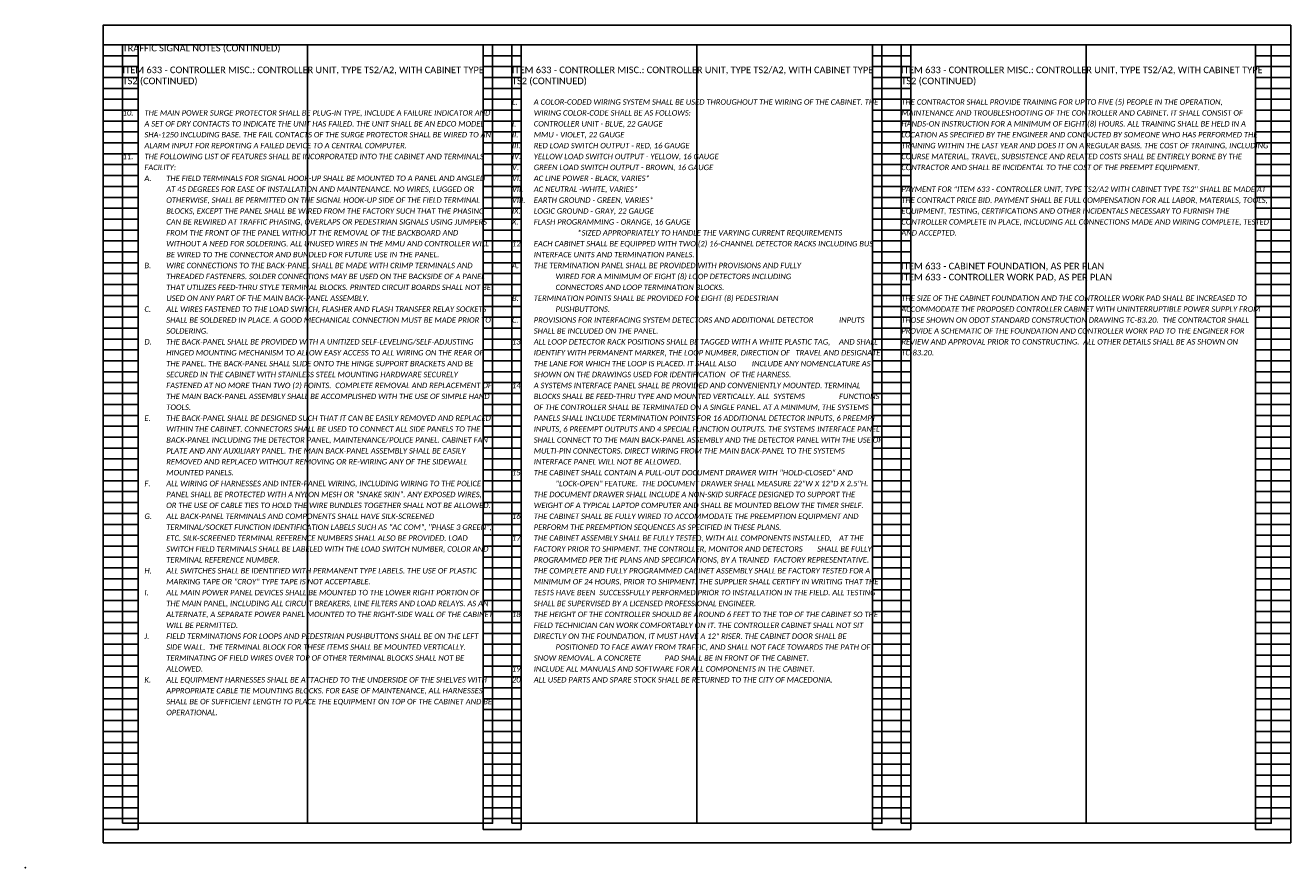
# Model space of a CAD drawing. Extents: x -8 to 334, y 32 to 88.
# Tile 10 of 13: x 134 to 166, y 54 to 76. Entities that reach past the tile are written whole.
import ezdxf

# ---------------------------------------------------------------- set-up
doc = ezdxf.new("R2010")
doc.units = 0
doc.header["$MEASUREMENT"] = 0
doc.layers.add('0_VIEW', color=7, linetype='Continuous', plot=False)
doc.layers.add('SC_Scratch1', color=7, linetype='Continuous', plot=False)
doc.layers.add('SH_Text', color=7, linetype='Continuous')
doc.layers.add('TX_P_1', color=7, linetype='Continuous')
doc.styles.add('P_Slanted-Bold_Normal', font='calibriz.ttf', dxfattribs={"height": 0.14})
doc.styles.add('P_Slanted_Normal', font='calibrii.ttf', dxfattribs={"height": 0.14})

# ---------------------------------------------------------------- blocks, each defined once
blk = doc.blocks.new('3COL')
at = {"layer": '0_VIEW', "color": 3, "linetype": 'Continuous'}
for p, q in [((2, 0.98), (2, 21.14)), ((2, 21.14), (2.9, 21.14)), ((2.9, 0.98), (2.9, 21.14)), ((11.76, 0.98), (11.76, 21.14)), ((11.76, 21.14), (12.74, 21.14)), ((12.74, 0.98), (12.74, 21.14)), ((21.76, 0.98), (21.76, 21.14)), ((21.76, 21.14), (22.74, 21.14)), ((22.74, 0.98), (22.74, 21.14)), ((31.6, 0.98), (31.6, 21.14)), ((31.6, 21.14), (32.5, 21.14)), ((32.5, 0.98), (32.5, 21.14)), ((2, 20.86), (2.9, 20.86)), ((11.76, 20.86), (12.74, 20.86)), ((21.76, 20.86), (22.74, 20.86)), ((31.6, 20.86), (32.5, 20.86)), ((2, 20.58), (2.9, 20.58)), ((11.76, 20.58), (12.74, 20.58)), ((21.76, 20.58), (22.74, 20.58)), ((31.6, 20.58), (32.5, 20.58)), ((2, 20.3), (2.9, 20.3)), ((11.76, 20.3), (12.74, 20.3)), ((21.76, 20.3), (22.74, 20.3)), ((31.6, 20.3), (32.5, 20.3)), ((2, 20.02), (2.9, 20.02)), ((11.76, 20.02), (12.74, 20.02)), ((21.76, 20.02), (22.74, 20.02)), ((31.6, 20.02), (32.5, 20.02)), ((2, 19.74), (2.9, 19.74)), ((11.76, 19.74), (12.74, 19.74)), ((21.76, 19.74), (22.74, 19.74)), ((31.6, 19.74), (32.5, 19.74)), ((2, 19.46), (2.9, 19.46)), ((2, 19.18), (2.9, 19.18)), ((11.76, 19.46), (12.74, 19.46)), ((11.76, 19.18), (12.74, 19.18)), ((21.76, 19.46), (22.74, 19.46)), ((21.76, 19.18), (22.74, 19.18)), ((31.6, 19.46), (32.5, 19.46)), ((31.6, 19.18), (32.5, 19.18)), ((2, 18.9), (2.9, 18.9)), ((11.76, 18.9), (12.74, 18.9)), ((21.76, 18.9), (22.74, 18.9)), ((31.6, 18.9), (32.5, 18.9)), ((2, 18.62), (2.9, 18.62)), ((11.76, 18.62), (12.74, 18.62)), ((21.76, 18.62), (22.74, 18.62)), ((31.6, 18.62), (32.5, 18.62)), ((2, 18.34), (2.9, 18.34)), ((11.76, 18.34), (12.74, 18.34)), ((21.76, 18.34), (22.74, 18.34)), ((31.6, 18.34), (32.5, 18.34)), ((2, 18.06), (2.9, 18.06)), ((11.76, 18.06), (12.74, 18.06)), ((21.76, 18.06), (22.74, 18.06)), ((31.6, 18.06), (32.5, 18.06)), ((2, 17.78), (2.9, 17.78)), ((11.76, 17.78), (12.74, 17.78)), ((21.76, 17.78), (22.74, 17.78)), ((31.6, 17.78), (32.5, 17.78)), ((2, 17.5), (2.9, 17.5)), ((11.76, 17.5), (12.74, 17.5)), ((21.76, 17.5), (22.74, 17.5)), ((31.6, 17.5), (32.5, 17.5)), ((2, 17.22), (2.9, 17.22)), ((2, 16.94), (2.9, 16.94)), ((11.76, 17.22), (12.74, 17.22)), ((11.76, 16.94), (12.74, 16.94)), ((21.76, 17.22), (22.74, 17.22)), ((21.76, 16.94), (22.74, 16.94)), ((31.6, 17.22), (32.5, 17.22)), ((31.6, 16.94), (32.5, 16.94)), ((2, 16.66), (2.9, 16.66)), ((11.76, 16.66), (12.74, 16.66)), ((21.76, 16.66), (22.74, 16.66)), ((31.6, 16.66), (32.5, 16.66)), ((2, 16.38), (2.9, 16.38)), ((11.76, 16.38), (12.74, 16.38)), ((21.76, 16.38), (22.74, 16.38)), ((31.6, 16.38), (32.5, 16.38)), ((2, 16.1), (2.9, 16.1)), ((11.76, 16.1), (12.74, 16.1)), ((21.76, 16.1), (22.74, 16.1)), ((31.6, 16.1), (32.5, 16.1)), ((2, 15.82), (2.9, 15.82)), ((11.76, 15.82), (12.74, 15.82)), ((21.76, 15.82), (22.74, 15.82)), ((31.6, 15.82), (32.5, 15.82)), ((2, 15.54), (2.9, 15.54)), ((11.76, 15.54), (12.74, 15.54)), ((21.76, 15.54), (22.74, 15.54)), ((31.6, 15.54), (32.5, 15.54)), ((2, 15.26), (2.9, 15.26)), ((2, 14.98), (2.9, 14.98)), ((11.76, 15.26), (12.74, 15.26)), ((11.76, 14.98), (12.74, 14.98)), ((21.76, 15.26), (22.74, 15.26)), ((21.76, 14.98), (22.74, 14.98)), ((31.6, 15.26), (32.5, 15.26)), ((31.6, 14.98), (32.5, 14.98)), ((2, 14.7), (2.9, 14.7)), ((11.76, 14.7), (12.74, 14.7)), ((21.76, 14.7), (22.74, 14.7)), ((31.6, 14.7), (32.5, 14.7)), ((2, 14.42), (2.9, 14.42)), ((11.76, 14.42), (12.74, 14.42)), ((21.76, 14.42), (22.74, 14.42)), ((31.6, 14.42), (32.5, 14.42)), ((2, 14.14), (2.9, 14.14)), ((11.76, 14.14), (12.74, 14.14)), ((21.76, 14.14), (22.74, 14.14)), ((31.6, 14.14), (32.5, 14.14)), ((2, 13.86), (2.9, 13.86)), ((11.76, 13.86), (12.74, 13.86)), ((21.76, 13.86), (22.74, 13.86)), ((31.6, 13.86), (32.5, 13.86)), ((2, 13.58), (2.9, 13.58)), ((11.76, 13.58), (12.74, 13.58)), ((21.76, 13.58), (22.74, 13.58)), ((31.6, 13.58), (32.5, 13.58)), ((2, 13.3), (2.9, 13.3)), ((2, 13.02), (2.9, 13.02)), ((11.76, 13.3), (12.74, 13.3)), ((11.76, 13.02), (12.74, 13.02)), ((21.76, 13.3), (22.74, 13.3)), ((21.76, 13.02), (22.74, 13.02)), ((31.6, 13.3), (32.5, 13.3)), ((31.6, 13.02), (32.5, 13.02)), ((2, 12.74), (2.9, 12.74)), ((11.76, 12.74), (12.74, 12.74)), ((21.76, 12.74), (22.74, 12.74)), ((31.6, 12.74), (32.5, 12.74)), ((2, 12.46), (2.9, 12.46)), ((11.76, 12.46), (12.74, 12.46)), ((21.76, 12.46), (22.74, 12.46)), ((31.6, 12.46), (32.5, 12.46)), ((2, 12.18), (2.9, 12.18)), ((11.76, 12.18), (12.74, 12.18)), ((21.76, 12.18), (22.74, 12.18)), ((31.6, 12.18), (32.5, 12.18)), ((2, 11.9), (2.9, 11.9)), ((11.76, 11.9), (12.74, 11.9)), ((21.76, 11.9), (22.74, 11.9)), ((31.6, 11.9), (32.5, 11.9)), ((2, 11.62), (2.9, 11.62)), ((11.76, 11.62), (12.74, 11.62)), ((21.76, 11.62), (22.74, 11.62)), ((31.6, 11.62), (32.5, 11.62)), ((2, 11.34), (2.9, 11.34)), ((2, 11.06), (2.9, 11.06)), ((11.76, 11.34), (12.74, 11.34)), ((11.76, 11.06), (12.74, 11.06)), ((21.76, 11.34), (22.74, 11.34)), ((21.76, 11.06), (22.74, 11.06)), ((31.6, 11.34), (32.5, 11.34)), ((31.6, 11.06), (32.5, 11.06)), ((2, 10.78), (2.9, 10.78)), ((11.76, 10.78), (12.74, 10.78)), ((21.76, 10.78), (22.74, 10.78)), ((31.6, 10.78), (32.5, 10.78)), ((2, 10.5), (2.9, 10.5)), ((11.76, 10.5), (12.74, 10.5)), ((21.76, 10.5), (22.74, 10.5)), ((31.6, 10.5), (32.5, 10.5)), ((2, 10.22), (2.9, 10.22)), ((11.76, 10.22), (12.74, 10.22)), ((21.76, 10.22), (22.74, 10.22)), ((31.6, 10.22), (32.5, 10.22)), ((2, 9.94), (2.9, 9.94)), ((11.76, 9.94), (12.74, 9.94)), ((21.76, 9.94), (22.74, 9.94)), ((31.6, 9.94), (32.5, 9.94)), ((2, 9.66), (2.9, 9.66)), ((11.76, 9.66), (12.74, 9.66)), ((21.76, 9.66), (22.74, 9.66)), ((31.6, 9.66), (32.5, 9.66)), ((2, 9.38), (2.9, 9.38)), ((11.76, 9.38), (12.74, 9.38)), ((21.76, 9.38), (22.74, 9.38)), ((31.6, 9.38), (32.5, 9.38)), ((2, 9.1), (2.9, 9.1)), ((2, 8.82), (2.9, 8.82)), ((11.76, 9.1), (12.74, 9.1)), ((11.76, 8.82), (12.74, 8.82)), ((21.76, 9.1), (22.74, 9.1)), ((21.76, 8.82), (22.74, 8.82)), ((31.6, 9.1), (32.5, 9.1)), ((31.6, 8.82), (32.5, 8.82)), ((2, 8.54), (2.9, 8.54)), ((11.76, 8.54), (12.74, 8.54)), ((21.76, 8.54), (22.74, 8.54)), ((31.6, 8.54), (32.5, 8.54)), ((2, 8.26), (2.9, 8.26)), ((11.76, 8.26), (12.74, 8.26)), ((21.76, 8.26), (22.74, 8.26)), ((31.6, 8.26), (32.5, 8.26)), ((2, 7.98), (2.9, 7.98)), ((11.76, 7.98), (12.74, 7.98)), ((21.76, 7.98), (22.74, 7.98)), ((31.6, 7.98), (32.5, 7.98)), ((2, 7.7), (2.9, 7.7)), ((11.76, 7.7), (12.74, 7.7)), ((21.76, 7.7), (22.74, 7.7)), ((31.6, 7.7), (32.5, 7.7)), ((2, 7.42), (2.9, 7.42)), ((11.76, 7.42), (12.74, 7.42)), ((21.76, 7.42), (22.74, 7.42)), ((31.6, 7.42), (32.5, 7.42)), ((2, 7.14), (2.9, 7.14)), ((2, 6.86), (2.9, 6.86)), ((11.76, 7.14), (12.74, 7.14)), ((11.76, 6.86), (12.74, 6.86)), ((21.76, 7.14), (22.74, 7.14)), ((21.76, 6.86), (22.74, 6.86)), ((31.6, 7.14), (32.5, 7.14)), ((31.6, 6.86), (32.5, 6.86)), ((2, 6.58), (2.9, 6.58)), ((11.76, 6.58), (12.74, 6.58)), ((21.76, 6.58), (22.74, 6.58)), ((31.6, 6.58), (32.5, 6.58)), ((2, 6.3), (2.9, 6.3)), ((11.76, 6.3), (12.74, 6.3)), ((21.76, 6.3), (22.74, 6.3)), ((31.6, 6.3), (32.5, 6.3)), ((2, 6.02), (2.9, 6.02)), ((11.76, 6.02), (12.74, 6.02)), ((21.76, 6.02), (22.74, 6.02)), ((31.6, 6.02), (32.5, 6.02)), ((2, 5.74), (2.9, 5.74)), ((11.76, 5.74), (12.74, 5.74)), ((21.76, 5.74), (22.74, 5.74)), ((31.6, 5.74), (32.5, 5.74)), ((2, 5.46), (2.9, 5.46)), ((11.76, 5.46), (12.74, 5.46)), ((21.76, 5.46), (22.74, 5.46)), ((31.6, 5.46), (32.5, 5.46)), ((2, 5.18), (2.9, 5.18)), ((2, 4.9), (2.9, 4.9)), ((11.76, 5.18), (12.74, 5.18)), ((11.76, 4.9), (12.74, 4.9)), ((21.76, 5.18), (22.74, 5.18)), ((21.76, 4.9), (22.74, 4.9)), ((31.6, 5.18), (32.5, 5.18)), ((31.6, 4.9), (32.5, 4.9)), ((2, 4.62), (2.9, 4.62)), ((11.76, 4.62), (12.74, 4.62)), ((21.76, 4.62), (22.74, 4.62)), ((31.6, 4.62), (32.5, 4.62)), ((2, 4.34), (2.9, 4.34)), ((11.76, 4.34), (12.74, 4.34)), ((21.76, 4.34), (22.74, 4.34)), ((31.6, 4.34), (32.5, 4.34)), ((2, 4.06), (2.9, 4.06)), ((11.76, 4.06), (12.74, 4.06)), ((21.76, 4.06), (22.74, 4.06)), ((31.6, 4.06), (32.5, 4.06)), ((2, 3.78), (2.9, 3.78)), ((11.76, 3.78), (12.74, 3.78)), ((21.76, 3.78), (22.74, 3.78)), ((31.6, 3.78), (32.5, 3.78)), ((2, 3.5), (2.9, 3.5)), ((11.76, 3.5), (12.74, 3.5)), ((21.76, 3.5), (22.74, 3.5)), ((31.6, 3.5), (32.5, 3.5)), ((2, 3.22), (2.9, 3.22)), ((2, 2.94), (2.9, 2.94)), ((11.76, 3.22), (12.74, 3.22)), ((11.76, 2.94), (12.74, 2.94)), ((21.76, 3.22), (22.74, 3.22)), ((21.76, 2.94), (22.74, 2.94)), ((31.6, 3.22), (32.5, 3.22)), ((31.6, 2.94), (32.5, 2.94)), ((2, 2.66), (2.9, 2.66)), ((11.76, 2.66), (12.74, 2.66)), ((21.76, 2.66), (22.74, 2.66)), ((31.6, 2.66), (32.5, 2.66)), ((2, 2.38), (2.9, 2.38)), ((11.76, 2.38), (12.74, 2.38)), ((21.76, 2.38), (22.74, 2.38)), ((31.6, 2.38), (32.5, 2.38)), ((2, 2.1), (2.9, 2.1)), ((11.76, 2.1), (12.74, 2.1)), ((21.76, 2.1), (22.74, 2.1)), ((31.6, 2.1), (32.5, 2.1)), ((2, 1.82), (2.9, 1.82)), ((11.76, 1.82), (12.74, 1.82)), ((21.76, 1.82), (22.74, 1.82)), ((31.6, 1.82), (32.5, 1.82)), ((2, 1.54), (2.9, 1.54)), ((11.76, 1.54), (12.74, 1.54)), ((21.76, 1.54), (22.74, 1.54)), ((31.6, 1.54), (32.5, 1.54)), ((2, 1.26), (2.9, 1.26)), ((2, 0.98), (2.9, 0.98)), ((11.76, 1.26), (12.74, 1.26)), ((11.76, 0.98), (12.74, 0.98)), ((21.76, 1.26), (22.74, 1.26)), ((21.76, 0.98), (22.74, 0.98)), ((31.6, 1.26), (32.5, 1.26)), ((31.6, 0.98), (32.5, 0.98))]:
    blk.add_line(p, q, dxfattribs=at)
at = {"layer": '0_VIEW', "color": 3}
blk.add_lwpolyline([(2, 0.64), (32.5, 0.64), (32.5, 21.64), (2, 21.64)], close=True, dxfattribs=at)
at = {"layer": '0_VIEW', "color": 3, "linetype": 'Continuous'}
blk.add_point((0, 0), dxfattribs=at)

msp = doc.modelspace()

# ---------------------------------------------------------------- linework, layer by layer
at = {"layer": 'SC_Scratch1'}
for p, q in [((141.13, 75.173), (141.13, 55.173)), ((151.13, 75.173), (151.13, 55.173)), ((161.13, 75.173), (161.13, 55.173))]:
    msp.add_line(p, q, dxfattribs=at)
for points in [[(135.88, 54.673), (166.38, 54.673), (166.38, 75.673), (135.88, 75.673)], [(136.38, 55.173), (145.88, 55.173), (145.88, 75.173), (136.38, 75.173)], [(146.38, 55.173), (155.88, 55.173), (155.88, 75.173), (146.38, 75.173)], [(156.38, 55.173), (165.88, 55.173), (165.88, 75.173), (156.38, 75.173)]]:
    msp.add_lwpolyline(points, close=True, dxfattribs=at)

# ---------------------------------------------------------------- block references
msp.add_blockref('3COL', (133.88, 54.033), dxfattribs=at)

# ---------------------------------------------------------------- texts
at = {"layer": 'SH_Text', "char_height": 0.14, "width": 9.5, "attachment_point": 1, "line_spacing_factor": 1.2, "style": 'P_Slanted_Normal'}
for s, insert in [('\\pxi-4,l4;L.^IA COLOR-CODED WIRING SYSTEM SHALL BE USED THROUGHOUT THE WIRING OF THE CABINET. THE WIRING COLOR-CODE SHALL BE AS FOLLOWS:\\PI.^ICONTROLLER UNIT - BLUE, 22 GAUGE\\PII.^IMMU - VIOLET, 22 GAUGE\\PIII.^IRED LOAD SWITCH OUTPUT - RED, 16 GAUGE\\PIV.^IYELLOW LOAD SWITCH OUTPUT - YELLOW, 16 GAUGE\\PV.^IGREEN LOAD SWITCH OUTPUT - BROWN, 16 GAUGE\\PVI.^IAC LINE POWER - BLACK, VARIES*\\PVII.^IAC NEUTRAL -WHITE, VARIES*\\PVIII.^IEARTH GROUND - GREEN, VARIES*\\PIX.^ILOGIC GROUND - GRAY, 22 GAUGE\\PX.^IFLASH PROGRAMMING - ORANGE, 16 GAUGE\\P\\pi0,l0;^I^I^I*SIZED APPROPRIATELY TO HANDLE THE VARYING CURRENT REQUIREMENTS\\P\\pi-4,l4;12.^IEACH CABINET SHALL BE EQUIPPED WITH TWO (2) 16-CHANNEL DETECTOR RACKS INCLUDING BUS INTERFACE UNITS AND TERMINATION PANELS.\\PA.^ITHE TERMINATION PANEL SHALL BE PROVIDED WITH PROVISIONS AND FULLY ^I^I^IWIRED FOR A MINIMUM OF EIGHT (8) LOOP DETECTORS INCLUDING ^I^I^I^ICONNECTORS AND LOOP TERMINATION BLOCKS.\\PB.^ITERMINATION POINTS SHALL BE PROVIDED FOR EIGHT (8) PEDESTRIAN ^I^I^I^IPUSHBUTTONS.\\PC.^IPROVISIONS FOR INTERFACING SYSTEM DETECTORS AND ADDITIONAL DETECTOR ^I^IINPUTS SHALL BE INCLUDED ON THE PANEL.\\P13.^IALL LOOP DETECTOR RACK POSITIONS SHALL BE TAGGED WITH A WHITE PLASTIC TAG, ^IAND SHALL IDENTIFY WITH PERMANENT MARKER, THE LOOP NUMBER, DIRECTION OF ^ITRAVEL AND DESIGNATE THE LANE FOR WHICH THE LOOP IS PLACED. IT SHALL ALSO ^IINCLUDE ANY NOMENCLATURE AS SHOWN ON THE DRAWINGS USED FOR IDENTIFICATION ^IOF THE HARNESS.\\P14.^IA SYSTEMS INTERFACE PANEL SHALL BE PROVIDED AND CONVENIENTLY MOUNTED. TERMINAL BLOCKS SHALL BE FEED-THRU TYPE AND MOUNTED VERTICALLY. ALL ^ISYSTEMS ^I^IFUNCTIONS OF THE CONTROLLER SHALL BE TERMINATED ON A SINGLE PANEL. AT A MINIMUM, THE SYSTEMS PANELS SHALL INCLUDE TERMINATION POINTS FOR 16 ADDITIONAL DETECTOR INPUTS, 6 PREEMPT INPUTS, 6 PREEMPT OUTPUTS AND 4 SPECIAL FUNCTION OUTPUTS. THE SYSTEMS ^IINTERFACE PANEL SHALL CONNECT TO THE MAIN BACK-PANEL ASSEMBLY AND THE DETECTOR PANEL WITH THE USE OF MULTI-PIN CONNECTORS. DIRECT WIRING FROM THE MAIN BACK-PANEL TO THE SYSTEMS INTERFACE PANEL WILL NOT BE ALLOWED.\\P15.^ITHE CABINET SHALL CONTAIN A PULL-OUT DOCUMENT DRAWER WITH "HOLD-CLOSED" AND ^I"LOCK-OPEN" FEATURE.  THE DOCUMENT DRAWER SHALL MEASURE 22"W X 12"D X 2.5"H. THE DOCUMENT DRAWER SHALL INCLUDE A NON-SKID SURFACE DESIGNED TO SUPPORT THE WEIGHT OF A TYPICAL LAPTOP COMPUTER AND SHALL BE MOUNTED BELOW THE TIMER SHELF. \\P16.^ITHE CABINET SHALL BE FULLY WIRED TO ACCOMMODATE THE PREEMPTION EQUIPMENT AND PERFORM THE PREEMPTION SEQUENCES AS SPECIFIED IN THESE PLANS.\\P17.^ITHE CABINET ASSEMBLY SHALL BE FULLY TESTED, WITH ALL COMPONENTS INSTALLED, ^IAT THE FACTORY PRIOR TO SHIPMENT. THE CONTROLLER, MONITOR AND DETECTORS ^ISHALL BE FULLY PROGRAMMED PER THE PLANS AND SPECIFICATIONS, BY A TRAINED ^IFACTORY REPRESENTATIVE. THE COMPLETE AND FULLY PROGRAMMED CABINET ASSEMBLY SHALL BE FACTORY TESTED FOR A MINIMUM OF 24 HOURS, PRIOR TO SHIPMENT. THE SUPPLIER SHALL CERTIFY IN WRITING THAT THE TESTS HAVE BEEN ^ISUCCESSFULLY PERFORMED PRIOR TO INSTALLATION IN THE FIELD. ALL TESTING SHALL BE SUPERVISED BY A LICENSED PROFESSIONAL ENGINEER.\\P18.^ITHE HEIGHT OF THE CONTROLLER SHOULD BE AROUND 6 FEET TO THE TOP OF THE CABINET SO THE FIELD TECHNICIAN CAN WORK COMFORTABLY ON IT. THE CONTROLLER CABINET SHALL NOT SIT DIRECTLY ON THE FOUNDATION, IT MUST HAVE A 12" RISER. THE CABINET DOOR SHALL BE ^IPOSITIONED TO FACE AWAY FROM TRAFFIC, AND SHALL NOT FACE TOWARDS THE PATH OF SNOW REMOVAL. A CONCRETE ^IPAD SHALL BE IN FRONT OF THE CABINET. \\P19.^IINCLUDE ALL MANUALS AND SOFTWARE FOR ALL COMPONENTS IN THE CABINET.\\P20.^IALL USED PARTS AND SPARE STOCK SHALL BE RETURNED TO THE CITY OF MACEDONIA.', (146.38, 73.773)), ('THE CONTRACTOR SHALL PROVIDE TRAINING FOR UP TO FIVE (5) PEOPLE IN THE OPERATION, MAINTENANCE AND TROUBLESHOOTING OF THE CONTROLLER AND CABINET. IT SHALL CONSIST OF HANDS-ON INSTRUCTION FOR A MINIMUM OF EIGHT (8) HOURS. ALL TRAINING SHALL BE HELD IN A LOCATION AS SPECIFIED BY THE ENGINEER AND CONDUCTED BY SOMEONE WHO HAS PERFORMED THE TRAINING WITHIN THE LAST YEAR AND DOES IT ON A REGULAR BASIS. THE COST OF TRAINING, INCLUDING COURSE MATERIAL, TRAVEL, SUBSISTENCE AND RELATED COSTS SHALL BE ENTIRELY BORNE BY THE CONTRACTOR AND SHALL BE INCIDENTAL TO THE COST OF THE PREEMPT EQUIPMENT.\\P\\PPAYMENT FOR "ITEM 633 - CONTROLLER UNIT, TYPE TS2/A2 WITH CABINET TYPE TS2" SHALL BE MADE AT THE CONTRACT PRICE BID. PAYMENT SHALL BE FULL COMPENSATION FOR ALL LABOR, MATERIALS, TOOLS, EQUIPMENT, TESTING, CERTIFICATIONS AND OTHER INCIDENTALS NECESSARY TO FURNISH THE CONTROLLER COMPLETE IN PLACE, INCLUDING ALL CONNECTIONS MADE AND WIRING COMPLETE, TESTED AND ACCEPTED.', (156.38, 73.773)), ('\\pxi-4,l4;10.^ITHE MAIN POWER SURGE PROTECTOR SHALL BE PLUG-IN TYPE, INCLUDE A FAILURE INDICATOR AND A SET OF DRY CONTACTS TO INDICATE THE UNIT HAS FAILED. THE UNIT SHALL BE AN EDCO MODEL SHA-1250 INCLUDING BASE. THE FAIL CONTACTS OF THE SURGE PROTECTOR SHALL BE WIRED TO AN ALARM INPUT FOR REPORTING A FAILED DEVICE TO A CENTRAL COMPUTER.\\P11.^ITHE FOLLOWING LIST OF FEATURES SHALL BE INCORPORATED INTO THE CABINET AND TERMINALS FACILITY:\\P\\pl8;A.^ITHE FIELD TERMINALS FOR SIGNAL HOOK-UP SHALL BE MOUNTED TO A PANEL AND ANGLED AT 45 DEGREES FOR EASE OF INSTALLATION AND MAINTENANCE. NO WIRES, LUGGED OR OTHERWISE, SHALL BE PERMITTED ON THE SIGNAL HOOK-UP SIDE OF THE FIELD TERMINAL BLOCKS, EXCEPT THE PANEL SHALL BE WIRED FROM THE FACTORY SUCH THAT THE PHASING CAN BE REWIRED AT TRAFFIC PHASING, OVERLAPS OR PEDESTRIAN SIGNALS USING JUMPERS FROM THE FRONT OF THE PANEL WITHOUT THE REMOVAL OF THE BACKBOARD AND WITHOUT A NEED FOR SOLDERING. ALL UNUSED WIRES IN THE MMU AND CONTROLLER WILL BE WIRED TO THE CONNECTOR AND BUNDLED FOR FUTURE USE IN THE PANEL.\\PB.^IWIRE CONNECTIONS TO THE BACK-PANEL SHALL BE MADE WITH CRIMP TERMINALS AND THREADED FASTENERS. SOLDER CONNECTIONS MAY BE USED ON THE BACKSIDE OF A PANEL THAT UTILIZES FEED-THRU STYLE TERMINAL BLOCKS. PRINTED CIRCUIT BOARDS SHALL NOT BE USED ON ANY PART OF THE MAIN BACK-PANEL ASSEMBLY.\\PC.^IALL WIRES FASTENED TO THE LOAD SWITCH, FLASHER AND FLASH TRANSFER RELAY SOCKETS SHALL BE SOLDERED IN PLACE. A GOOD MECHANICAL CONNECTION MUST BE MADE PRIOR TO SOLDERING.\\PD.^ITHE BACK-PANEL SHALL BE PROVIDED WITH A UNITIZED SELF-LEVELING/SELF-ADJUSTING HINGED MOUNTING MECHANISM TO ALLOW EASY ACCESS TO ALL WIRING ON THE REAR OF THE PANEL. THE BACK-PANEL SHALL SLIDE ONTO THE HINGE SUPPORT BRACKETS AND BE SECURED IN THE CABINET WITH STAINLESS STEEL MOUNTING HARDWARE SECURELY FASTENED AT NO MORE THAN TWO (2) POINTS.  COMPLETE REMOVAL AND REPLACEMENT OF THE MAIN BACK-PANEL ASSEMBLY SHALL BE ACCOMPLISHED WITH THE USE OF SIMPLE HAND TOOLS.\\PE.^ITHE BACK-PANEL SHALL BE DESIGNED SUCH THAT IT CAN BE EASILY REMOVED AND REPLACED WITHIN THE CABINET. CONNECTORS SHALL BE USED TO CONNECT ALL SIDE PANELS TO THE BACK-PANEL INCLUDING THE DETECTOR PANEL, MAINTENANCE/POLICE PANEL. CABINET FAN PLATE AND ANY AUXILIARY PANEL. THE MAIN BACK-PANEL ASSEMBLY SHALL BE EASILY REMOVED AND REPLACED WITHOUT REMOVING OR RE-WIRING ANY OF THE SIDEWALL MOUNTED PANELS.\\PF.^IALL WIRING OF HARNESSES AND INTER-PANEL WIRING, INCLUDING WIRING TO THE POLICE PANEL SHALL BE PROTECTED WITH A NYLON MESH OR "SNAKE SKIN". ANY EXPOSED WIRES, OR THE USE OF CABLE TIES TO HOLD THE WIRE BUNDLES TOGETHER SHALL NOT BE ALLOWED.\\PG.^IALL BACK-PANEL TERMINALS AND COMPONENTS SHALL HAVE SILK-SCREENED TERMINAL/SOCKET FUNCTION IDENTIFICATION LABELS SUCH AS "AC COM", "PHASE 3 GREEN", ETC. SILK-SCREENED TERMINAL REFERENCE NUMBERS SHALL ALSO BE PROVIDED. LOAD SWITCH FIELD TERMINALS SHALL BE LABELED WITH THE LOAD SWITCH NUMBER, COLOR AND TERMINAL REFERENCE NUMBER.\\PH.^IALL SWITCHES SHALL BE IDENTIFIED WITH PERMANENT TYPE LABELS. THE USE OF PLASTIC MARKING TAPE OR "CROY" TYPE TAPE IS NOT ACCEPTABLE.\\PI.^IALL MAIN POWER PANEL DEVICES SHALL BE MOUNTED TO THE LOWER RIGHT PORTION OF THE MAIN PANEL, INCLUDING ALL CIRCUIT BREAKERS, LINE FILTERS AND LOAD RELAYS. AS AN ALTERNATE, A SEPARATE POWER PANEL MOUNTED TO THE RIGHT-SIDE WALL OF THE CABINET WILL BE PERMITTED.\\PJ.^IFIELD TERMINATIONS FOR LOOPS AND PEDESTRIAN PUSHBUTTONS SHALL BE ON THE LEFT SIDE WALL.  THE TERMINAL BLOCK FOR THESE ITEMS SHALL BE MOUNTED VERTICALLY. TERMINATING OF FIELD WIRES OVER TOP OF OTHER TERMINAL BLOCKS SHALL NOT BE ALLOWED.\\PK.^IALL EQUIPMENT HARNESSES SHALL BE ATTACHED TO THE UNDERSIDE OF THE SHELVES WITH APPROPRIATE CABLE TIE MOUNTING BLOCKS. FOR EASE OF MAINTENANCE, ALL HARNESSES SHALL BE OF SUFFICIENT LENGTH TO PLACE THE EQUIPMENT ON TOP OF THE CABINET AND BE OPERATIONAL.', (136.38, 73.493)), ('THE SIZE OF THE CABINET FOUNDATION AND THE CONTROLLER WORK PAD SHALL BE INCREASED TO ACCOMMODATE THE PROPOSED CONTROLLER CABINET WITH UNINTERRUPTIBLE POWER SUPPLY FROM THOSE SHOWN ON ODOT STANDARD CONSTRUCTION DRAWING TC-83.20.  THE CONTRACTOR SHALL PROVIDE A SCHEMATIC OF THE FOUNDATION AND CONTROLLER WORK PAD TO THE ENGINEER FOR REVIEW AND APPROVAL PRIOR TO CONSTRUCTING.  ALL OTHER DETAILS SHALL BE AS SHOWN ON TC-83.20.', (156.38, 68.733))]:
    msp.add_mtext(s, dxfattribs=dict(at, insert=insert))
at = {"layer": 'TX_P_1', "color": 3, "char_height": 0.17, "width": 9.5, "attachment_point": 1, "style": 'P_Slanted-Bold_Normal'}
for s, insert in [('TRAFFIC SIGNAL NOTES (CONTINUED)', (136.38, 75.173)), ('ITEM 633 - CONTROLLER MISC.: CONTROLLER UNIT, TYPE TS2/A2, WITH CABINET TYPE TS2 (CONTINUED)', (136.38, 74.613)), ('ITEM 633 - CONTROLLER MISC.: CONTROLLER UNIT, TYPE TS2/A2, WITH CABINET TYPE TS2 (CONTINUED)', (146.38, 74.613)), ('ITEM 633 - CONTROLLER MISC.: CONTROLLER UNIT, TYPE TS2/A2, WITH CABINET TYPE TS2 (CONTINUED)', (156.38, 74.613)), ('ITEM 633 - CABINET FOUNDATION, AS PER PLAN\\PITEM 633 - CONTROLLER WORK PAD, AS PER PLAN', (156.38, 69.573))]:
    msp.add_mtext(s, dxfattribs=dict(at, insert=insert))

doc.saveas('drawing.dxf')
